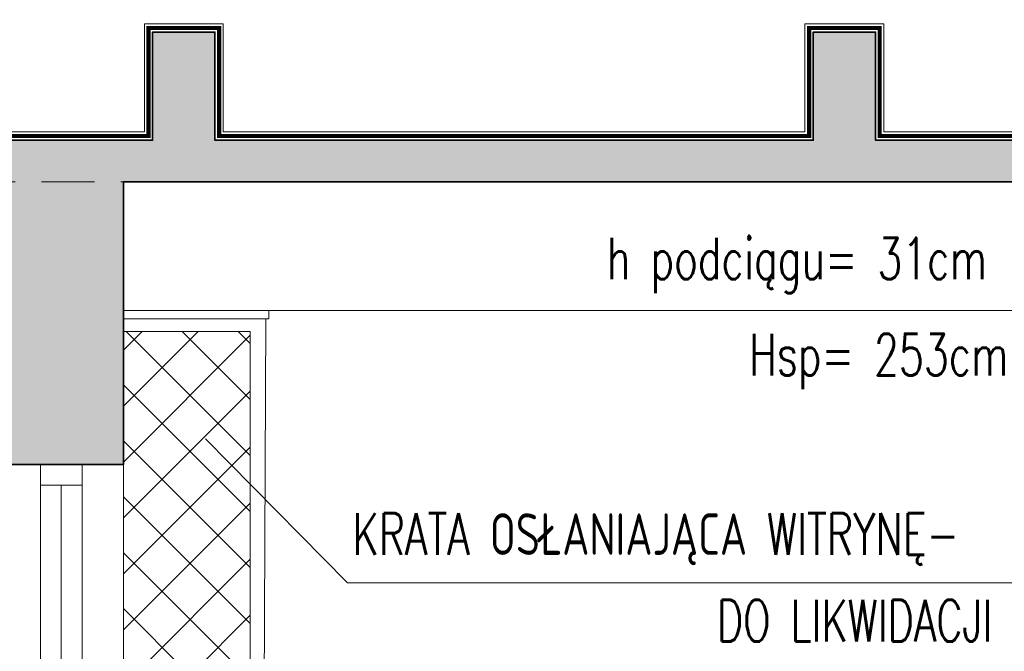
# Model space of a CAD drawing. Header units: millimetres. Extents: x 16698 to 93787, y -21104 to 39413.
# Tile 147 of 256: x 26166 to 26403, y 9913 to 10065. Entities that reach past the tile are written whole.
import ezdxf

# ---------------------------------------------------------------- set-up
doc = ezdxf.new("R2010")
doc.units = ezdxf.units.MM
doc.linetypes.add('HIDDEN', pattern=[9.525, 6.35, -3.175])
for name, color, linetype, lineweight in [('!MODUS_HATCH_ŚCIANA', 254, 'Continuous', 9), ('!MODUS_OPIS', 3, 'Continuous', 13), ('__MODUS_ŚCIANY', 2, 'Continuous', 35), ('Cienka', 3, 'Continuous', 9), ('Hatch', 4, 'Continuous', 5), ('Opis', 8, 'Continuous', 13), ('Widok', 1, 'Continuous', 15)]:
    doc.layers.add(name, color=color, linetype=linetype, lineweight=lineweight)
doc.styles.add('ARCHETYP', font='romans.shx', dxfattribs={"height": 15})

msp = doc.modelspace()

# ---------------------------------------------------------------- hatches: boundary and pattern name
at = {"layer": '!MODUS_HATCH_ŚCIANA', "ltscale": 2}
h = msp.add_hatch(color=256, dxfattribs=at)
h.dxf.hatch_style = 1
h.paths.add_polyline_path([(26190.60707, 10026.23322), (26800.60707, 10026.23322), (26800.60707, 9742.23322), (26840.60707, 9742.23322), (26840.60707, 10026.23322), (26848.60707, 10026.23322), (26848.60707, 10062.23322), (26833.60707, 10062.23322), (26833.60707, 10036.23322), (26689.60707, 10036.23322), (26689.60707, 10062.23322), (26674.60707, 10062.23322), (26674.60707, 10036.23322), (26530.60707, 10036.23322), (26530.60707, 10062.23322), (26515.60707, 10062.23322), (26515.60707, 10036.23322), (26371.60707, 10036.23322), (26371.60707, 10062.23322), (26356.60707, 10062.23322), (26356.60707, 10036.23322), (26212.60707, 10036.23322), (26212.60707, 10062.23322), (26197.60707, 10062.23322), (26197.60707, 10036.23322), (26053.60707, 10036.23322), (26053.60707, 10062.23322), (26038.60707, 10062.23322), (26038.60707, 10036.23322), (25894.60707, 10036.23322), (25894.60707, 10062.23322), (25879.60707, 10062.23322), (25879.60707, 10036.23322), (25735.60707, 10036.23322), (25735.60707, 10065.23322), (25720.60707, 10065.23322), (25720.60707, 10021.23322), (25735.60707, 10021.23322), (25735.60707, 10026.23322), (25769.10707, 10026.23322), (25769.10707, 9988.23322), (25800.60707, 9988.23322), (25800.60707, 10026.23322), (26160.60707, 10026.23322), (26160.60707, 9958.23322), (26190.60707, 9958.23322)])
at = {"layer": 'Hatch', "ltscale": 2}
h = msp.add_hatch(dxfattribs=at)
h.set_pattern_fill('ANSI37', color=256, scale=3)
h.paths.add_polyline_path([(26190.60707, 9990.23322), (26221.10707, 9990.23322), (26221.10707, 9835.23322), (26190.60707, 9835.23322)])

# ---------------------------------------------------------------- linework, layer by layer
at = {"layer": '!MODUS_OPIS', "linetype": 'HIDDEN', "ltscale": 2}
msp.add_lwpolyline([(25751.78657, 10026.23322), (26989.47062, 10026.23322)], dxfattribs=at)
msp.add_lwpolyline([(25751.78657, 10026.23322), (26989.47062, 10026.23322)], dxfattribs=at)
at = {"layer": '__MODUS_ŚCIANY'}
for points in [[(26053.60707, 10036.23322), (26197.60707, 10036.23322), (26197.60707, 10062.23322), (26212.60707, 10062.23322), (26212.60707, 10036.23322), (26356.60707, 10036.23322), (26356.60707, 10062.23322), (26371.60707, 10062.23322), (26371.60707, 10036.23322), (26515.60707, 10036.23322), (26515.60707, 10062.23322), (26530.60707, 10062.23322)], [(26053.60707, 10036.23322), (26197.60707, 10036.23322), (26197.60707, 10062.23322), (26212.60707, 10062.23322), (26212.60707, 10036.23322), (26356.60707, 10036.23322), (26356.60707, 10062.23322), (26371.60707, 10062.23322), (26371.60707, 10036.23322), (26515.60707, 10036.23322), (26515.60707, 10062.23322), (26530.60707, 10062.23322), (26530.60707, 10036.23322), (26674.60707, 10036.23322), (26674.60707, 10062.23322), (26689.60707, 10062.23322), (26689.60707, 10036.23322), (26833.60707, 10036.23322), (26833.60707, 10062.23322), (26848.60707, 10062.23322)], [(26800.60707, 10026.23322), (26190.60707, 10026.23322), (26190.60707, 9958.23322), (26160.60707, 9958.23322)]]:
    msp.add_lwpolyline(points, dxfattribs=at)
at = {"layer": 'Cienka', "linetype": 'HIDDEN', "const_width": 1}
msp.add_lwpolyline([(26054.60707, 10037.23322), (26196.60707, 10037.23322), (26196.60707, 10063.23322), (26213.60707, 10063.23322), (26213.60707, 10037.23322), (26355.60707, 10037.23322), (26355.60707, 10063.23322), (26372.60707, 10063.23322), (26372.60707, 10037.23322), (26514.60707, 10037.23322), (26514.60707, 10063.23322), (26531.60707, 10063.23322), (26531.60707, 10037.23322), (26673.60707, 10037.23322), (26673.60707, 10063.23322), (26690.60707, 10063.23322), (26690.60707, 10037.23322), (26832.60707, 10037.23322), (26832.60707, 10063.23322), (26848.60707, 10063.23322)], dxfattribs=at)
at = {"layer": 'Cienka'}
msp.add_lwpolyline([(26055.60707, 10038.23322), (26195.60707, 10038.23322), (26195.60707, 10064.23322), (26214.60707, 10064.23322), (26214.60707, 10038.23322), (26354.60707, 10038.23322), (26354.60707, 10064.23322), (26373.60707, 10064.23322), (26373.60707, 10038.23322), (26513.60707, 10038.23322), (26513.60707, 10064.23322), (26532.60707, 10064.23322), (26532.60707, 10038.23322), (26672.60707, 10038.23322), (26672.60707, 10064.23322), (26691.60707, 10064.23322), (26691.60707, 10038.23322), (26831.60707, 10038.23322), (26831.60707, 10064.23322), (26848.60707, 10064.23322)], dxfattribs=at)
at = {"layer": 'Opis'}
for points in [[(26244.517, 9929.74302), (26210.35942, 9964.37536)], [(26407.87638, 9929.74302), (26244.517, 9929.74302)]]:
    msp.add_lwpolyline(points, dxfattribs=at)
at = {"layer": 'Widok', "ltscale": 2}
for points in [[(26515.60707, 9995.23322), (26190.60707, 9995.23322)], [(26190.60707, 9832.23322), (26224.10707, 9832.23322), (26224.85707, 9993.23322), (26191.35707, 9993.23322)], [(26190.60707, 9835.23322), (26221.10707, 9835.23322), (26221.10707, 9990.23322), (26190.60707, 9990.23322)], [(26190.60707, 9963.23322), (26190.60707, 9753.23322)], [(26175.60707, 9953.23322), (26175.60707, 9753.23322)]]:
    msp.add_lwpolyline(points, dxfattribs=at)
at = {"layer": 'Widok'}
msp.add_lwpolyline([(26190.60707, 9995.23322), (26190.60707, 9993.23322)], dxfattribs=at)
at = {"layer": 'Widok', "ltscale": 2}
for points in [[(26190.60707, 9995.23322), (26225.60707, 9995.23322), (26225.60707, 9993.23322), (26190.60707, 9993.23322)], [(26170.60707, 9958.23322), (26180.60707, 9958.23322), (26180.60707, 9953.23322), (26170.60707, 9953.23322)], [(26170.60707, 9958.23322), (26180.60707, 9958.23322), (26180.60707, 9753.23322), (26170.60707, 9753.23322)]]:
    msp.add_lwpolyline(points, close=True, dxfattribs=at)

# ---------------------------------------------------------------- texts
at = {"layer": 'Opis', "style": 'ARCHETYP', "width": 0.7}
for s, rotation, p in [('h podciągu= 31cm', 360, (26306.94085, 10002.7713)), ('Hsp= 253cm', 360, (26341.22179, 9979.63894)), ('KRATA OSŁANIAJĄCA WITRYNĘ-', 0, (26245.74704, 9936.44384)), ('DO LIKWIDACJI', 0, (26333.41371, 9915.58871))]:
    msp.add_text(s, height=10, rotation=rotation, dxfattribs=at).set_placement(p)

doc.saveas('drawing.dxf')
